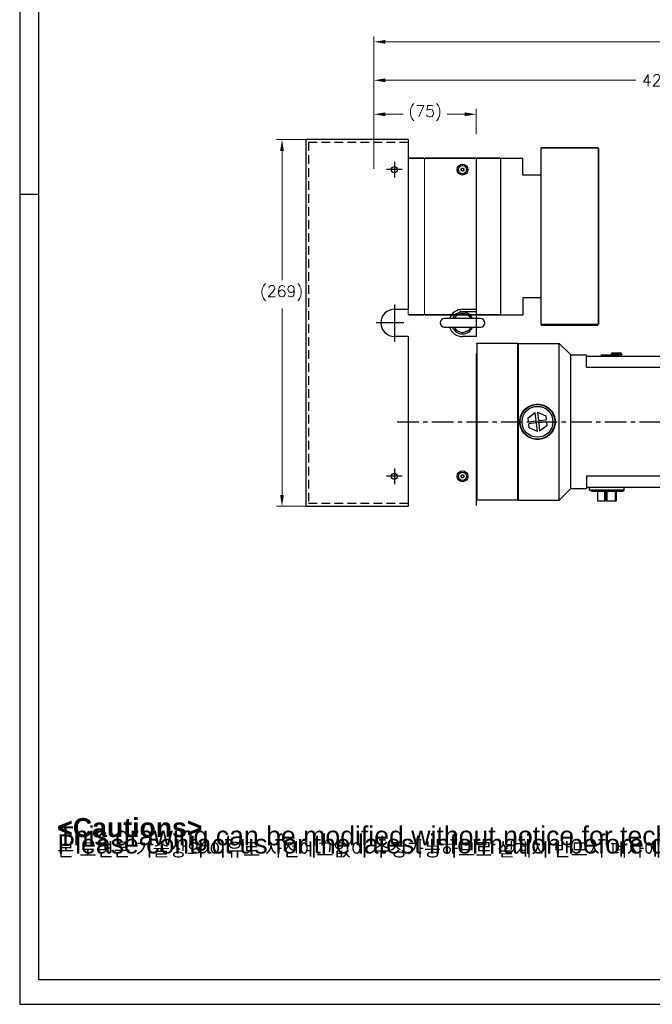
# Model space of a CAD drawing. Extents: x 47048 to 48733, y -1583 to -395.
# Tile 1 of 22: x 47048 to 47512, y -1583 to -860. Entities that reach past the tile are written whole.
import ezdxf

# ---------------------------------------------------------------- set-up
doc = ezdxf.new("R2010")
doc.units = 0
doc.header["$LTSCALE"] = 25.4
doc.linetypes.add('CENTER', pattern=[2, 1.25, -0.25, 0.25, -0.25])
doc.linetypes.add('HIDDEN', pattern=[0.375, 0.25, -0.125])
doc.layers.get('0').update_dxf_attribs({"linetype": 'CONTINUOUS'})
doc.layers.get('Defpoints').update_dxf_attribs({"linetype": 'CONTINUOUS'})
for name, color, linetype, lineweight in [('AM_0', 7, 'CONTINUOUS', 50), ('AM_5_Dimension', 6, 'CONTINUOUS', 13), ('ATA-DIM', 252, 'CONTINUOUS', 25), ('외형선(ISO)', 7, 'CONTINUOUS', 35)]:
    doc.layers.add(name, color=color, linetype=linetype, lineweight=lineweight)
for name, color, linetype in [('ATA-CENTER', 133, 'CENTER'), ('ATA-HIDDEN', 1, 'HIDDEN'), ('ATA-TEXT', 7, 'CONTINUOUS')]:
    doc.layers.add(name, color=color, linetype=linetype)
doc.styles.get("Standard").update_dxf_attribs({"font": 'simplex.shx'})
doc.styles.add('주 문자 (ISO)', font='arial.ttf')
doc.dimstyles.new('ata_A1', dxfattribs={"dimtxt": 4.2, "dimasz": 4.2, "dimexe": 2, "dimexo": 2, "dimgap": 2, "dimtad": 0, "dimtih": 1, "dimtoh": 1, "dimdec": 6, "dimdsep": 46, "dimtxsty": 'Standard', "dimcen": 0, "dimclrd": 252, "dimclre": 252, "dimclrt": 4, "dimadec": 6, "dimazin": 2, "dimtfac": 1, "dimtdec": 6, "dimtofl": 0, "dimtmove": 0, "dimatfit": 3, "dimfxl": 0, "dimtolj": 1, "dimtzin": 0, "dimlwd": 0, "dimlwe": 0, "dimarcsym": 0})

# ---------------------------------------------------------------- blocks, each defined once
blk = doc.blocks.new('*D19457')
at = {"layer": 'ATA-DIM', "color": 252, "lineweight": 0}
for p, q in [((47308.04, -944.65), (47308.04, -925.55)), ((47316.44, -929.55), (47329.36, -929.55)), ((47374.64, -929.55), (47361.72, -929.55)), ((47383.04, -944.15), (47383.04, -925.55))]:
    blk.add_line(p, q, dxfattribs=at)
at = {"layer": 'ATA-DIM', "color": 252}
for points in [[(47316.44, -928.15), (47316.44, -930.95), (47308.04, -929.55)], [(47374.64, -930.95), (47374.64, -928.15), (47383.04, -929.55)]]:
    blk.add_solid(points, dxfattribs=at)
at = {"layer": 'Defpoints', "color": 0}
for p in [(47383.04, -929.55), (47308.04, -948.65), (47383.04, -948.15)]:
    blk.add_point(p, dxfattribs=at)
at = {"layer": 'ATA-DIM', "color": 4, "ltscale": 0.2, "insert": (47333.36, -923.16), "char_height": 8.4, "attachment_point": 1}
blk.add_mtext('\\A1;(75)', dxfattribs=at)
blk = doc.blocks.new('*D19448')
at = {"layer": 'ATA-DIM', "color": 252, "lineweight": 0}
for p, q in [((47304.54, -948.15), (47236.54, -948.15)), ((47240.54, -956.55), (47240.54, -1051.21)), ((47240.54, -1208.75), (47240.54, -1071.98)), ((47304.54, -1217.15), (47236.54, -1217.15))]:
    blk.add_line(p, q, dxfattribs=at)
at = {"layer": 'ATA-DIM', "color": 252}
for points in [[(47241.94, -956.55), (47239.14, -956.55), (47240.54, -948.15)], [(47239.14, -1208.75), (47241.94, -1208.75), (47240.54, -1217.15)]]:
    blk.add_solid(points, dxfattribs=at)
at = {"layer": 'Defpoints', "color": 0}
for p in [(47308.54, -948.15), (47240.54, -1217.15), (47308.54, -1217.15)]:
    blk.add_point(p, dxfattribs=at)
at = {"layer": 'ATA-DIM', "color": 4, "ltscale": 0.2, "insert": (47224.37, -1055.21), "char_height": 8.4, "attachment_point": 1}
blk.add_mtext('\\A1;(269)', dxfattribs=at)
blk = doc.blocks.new('FGJERK57K')
for p, q in [((31466.03, 2360.1), (31466.03, 2092.1)), ((31541.03, 2360.6), (31466.53, 2360.6)), ((31541.03, 2360.6), (31541.03, 2360.1)), ((31541.03, 2360.1), (31541.03, 2236.1)), ((31531.03, 2236.1), (31541.03, 2236.1)), ((31541.03, 2216.1), (31531.03, 2216.1)), ((31541.03, 2216.1), (31541.03, 2092.1)), ((31466.53, 2091.6), (31541.03, 2091.6)), ((31541.03, 2092.1), (31541.03, 2091.6))]:
    blk.add_line(p, q)
for centre in [(31531.03, 2338.6), (31531.03, 2113.6)]:
    blk.add_circle(centre, 2.25)
for centre, radius, start, end in [((31466.53, 2360.1), 0.5, 90, 180), ((31531.03, 2226.1), 10, 90, 270), ((31466.53, 2092.1), 0.5, 180, 270)]:
    blk.add_arc(centre, radius, start, end)
at = {"layer": 'ATA-CENTER', "ltscale": 8}
for p, q in [((31531.03, 2344.35), (31531.03, 2332.85)), ((31536.78, 2338.6), (31525.28, 2338.6)), ((31531.03, 2239.6), (31531.03, 2212.6)), ((31538.03, 2226.1), (31517.53, 2226.1)), ((31538.03, 2226.1), (31517.53, 2226.1)), ((31531.03, 2119.35), (31531.03, 2107.85)), ((31536.78, 2113.6), (31525.28, 2113.6))]:
    blk.add_line(p, q, dxfattribs=at)
at = {"layer": 'ATA-HIDDEN'}
for p, q in [((31468.03, 2358.6), (31468.03, 2093.6)), ((31541.03, 2358.6), (31468.03, 2358.6)), ((31541.03, 2093.6), (31468.03, 2093.6))]:
    blk.add_line(p, q, dxfattribs=at)
blk = doc.blocks.new('*D19459')
at = {"layer": 'ATA-DIM', "color": 252, "lineweight": 0}
for p, q in [((47308.04, -944.65), (47308.04, -900.63)), ((47733.84, -953.15), (47733.84, -900.63)), ((47316.44, -904.63), (47500.14, -904.63)), ((47725.44, -904.63), (47541.74, -904.63))]:
    blk.add_line(p, q, dxfattribs=at)
at = {"layer": 'ATA-DIM', "color": 252}
for points in [[(47316.44, -903.23), (47316.44, -906.03), (47308.04, -904.63)], [(47725.44, -906.03), (47725.44, -903.23), (47733.84, -904.63)]]:
    blk.add_solid(points, dxfattribs=at)
at = {"layer": 'Defpoints', "color": 0}
for p in [(47733.84, -904.63), (47308.04, -948.65), (47733.84, -957.15)]:
    blk.add_point(p, dxfattribs=at)
at = {"layer": 'ATA-DIM', "color": 4, "ltscale": 0.2, "insert": (47520.94, -904.63), "char_height": 8.4, "attachment_point": 5}
blk.add_mtext('\\A1;425.8', dxfattribs=at)
blk = doc.blocks.new('*D19458')
at = {"layer": 'ATA-DIM', "color": 252, "lineweight": 0}
for p, q in [((47308.04, -969.65), (47308.04, -872.41)), ((47821.04, -1093.65), (47821.04, -872.41)), ((47316.44, -876.41), (47563.62, -876.41)), ((47812.64, -876.41), (47614.54, -876.41))]:
    blk.add_line(p, q, dxfattribs=at)
at = {"layer": 'ATA-DIM', "color": 252}
for points in [[(47316.44, -875.01), (47316.44, -877.81), (47308.04, -876.41)], [(47812.64, -877.81), (47812.64, -875.01), (47821.04, -876.41)]]:
    blk.add_solid(points, dxfattribs=at)
at = {"layer": 'Defpoints', "color": 0}
for p in [(47821.04, -876.41), (47308.04, -973.65), (47821.04, -1097.65)]:
    blk.add_point(p, dxfattribs=at)
at = {"layer": 'ATA-DIM', "color": 4, "ltscale": 0.2, "insert": (47567.62, -872.21), "char_height": 8.4, "attachment_point": 1}
blk.add_mtext('\\A1;   513', dxfattribs=at)
blk = doc.blocks.new('DHE H')
at = {"color": 0, "ltscale": 5}
blk.add_line((56170.39, 4843.98), (56170.39, 4973.98), dxfattribs=at)
at = {"color": 7}
for p, q in [((56140.59, 4851.48), (56140.59, 4966.48)), ((56140.59, 4851.98), (56140.59, 4965.98))]:
    blk.add_line(p, q, dxfattribs=at)
for p, q in [((56140.59, 4966.48), (56156.89, 4966.48)), ((56156.89, 4953.98), (56156.89, 4966.48)), ((56156.89, 4863.98), (56156.89, 4851.48)), ((56140.59, 4851.48), (56156.89, 4851.48))]:
    blk.add_line(p, q)
at = {"ltscale": 5}
for p, q in [((56170.39, 4953.98), (56156.89, 4953.98)), ((56170.39, 4863.98), (56156.89, 4863.98))]:
    blk.add_line(p, q, dxfattribs=at)
at = {"layer": 'AM_0'}
blk.add_line((56170.39, 4843.98), (56211.89, 4843.98), dxfattribs=at)
at = {"layer": 'AM_5_Dimension', "color": 0}
for p, q in [((56072.59, 4965.98), (56072.59, 4851.98)), ((56084.59, 4851.98), (56084.59, 4965.98)), ((56140.59, 4966.48), (56140.59, 4851.48))]:
    blk.add_line(p, q, dxfattribs=at)
at = {"layer": '외형선(ISO)'}
for p, q in [((56211.89, 4973.98), (56170.39, 4973.98)), ((56211.89, 4973.98), (56212.39, 4973.48)), ((56212.39, 4973.48), (56212.39, 4844.48)), ((56073.09, 4966.48), (56072.59, 4965.98)), ((56084.09, 4966.48), (56073.09, 4966.48)), ((56084.59, 4965.98), (56084.09, 4966.48)), ((56085.09, 4966.48), (56084.59, 4965.98)), ((56085.09, 4966.48), (56140.09, 4966.48)), ((56140.59, 4965.98), (56140.09, 4966.48)), ((56140.59, 4965.98), (56141.09, 4966.48)), ((56073.09, 4851.48), (56072.59, 4851.98)), ((56073.09, 4851.48), (56084.09, 4851.48)), ((56084.59, 4851.98), (56084.09, 4851.48)), ((56084.59, 4851.98), (56085.09, 4851.48)), ((56085.09, 4851.48), (56140.09, 4851.48)), ((56140.59, 4851.98), (56140.09, 4851.48)), ((56212.39, 4844.48), (56211.89, 4843.98))]:
    blk.add_line(p, q, dxfattribs=at)
blk = doc.blocks.new('ata-Border-A1-002')
at = {"color": 253, "ltscale": 0.5}
for p, q in [((0, 594), (0, 0)), ((7, 297), (0, 297)), ((0, 0), (841, 0))]:
    blk.add_line(p, q, dxfattribs=at)
at = {"ltscale": 0.5}
blk.add_line((7, 9), (7, 585), dxfattribs=at)
blk.add_line((834, 9), (7, 9))

msp = doc.modelspace()

# ---------------------------------------------------------------- linework, layer by layer
at = {"color": 7, "linetype": 'Continuous'}
for p, q in [((47383.0396631, -961.6528095), (47383.0396631, -1076.6528095)), ((47372.0396631, -1074.1528095), (47383.0396631, -1074.1528095))]:
    msp.add_line(p, q, dxfattribs=at)
for p, q in [((47372.0396631, -969.5754592), (47373.0396631, -968.998109)), ((47372.0396631, -970.7301598), (47372.0396631, -969.5754592)), ((47373.0396631, -971.30751), (47372.0396631, -970.7301598)), ((47373.0396631, -968.998109), (47374.0396631, -969.5754592)), ((47374.0396631, -970.7301598), (47373.0396631, -971.30751)), ((47374.0396631, -969.5754592), (47374.0396631, -970.7301598)), ((47383.0396631, -973.6528095), (47383.0396631, -1085.1528095)), ((47373.0396631, -1072.6528095), (47383.0396631, -1072.6528095)), ((47383.0396631, -1072.6528095), (47383.0396631, -1079.5028095)), ((47386.1896631, -1079.5028095), (47359.8896631, -1079.5028095)), ((47359.8896631, -1085.8028095), (47386.1896631, -1085.8028095)), ((47383.0396631, -1085.8028095), (47383.0396631, -1092.6528095)), ((47383.0396631, -1092.6528095), (47373.0396631, -1092.6528095)), ((47383.0396631, -1098.1528095), (47383.5396631, -1097.6528095)), ((47413.5396631, -1097.6528095), (47383.5396631, -1097.6528095)), ((47383.5396631, -1097.6528095), (47383.5396631, -1212.6528095)), ((47414.0396631, -1098.1528095), (47413.5396631, -1097.6528095)), ((47414.0396631, -1098.1528095), (47413.5396631, -1097.6528095)), ((47413.5396631, -1212.6528095), (47413.5396631, -1097.6528095)), ((47414.0396631, -1212.6528095), (47414.0396631, -1097.6528095)), ((47414.0396631, -1097.6528095), (47444.0396631, -1097.6528095)), ((47452.5396631, -1106.1528095), (47444.0396631, -1097.6528095)), ((47444.0396631, -1212.6528095), (47444.0396631, -1097.6528095)), ((47383.0396631, -1105.1528095), (47383.0396631, -1216.6528095)), ((47483.0396631, -1104.6528095), (47489.0396631, -1104.6528095)), ((47452.5396631, -1106.1528095), (47464.0396631, -1106.1528095)), ((47452.5396631, -1204.1528095), (47452.5396631, -1106.1528095)), ((47464.0396631, -1106.1528095), (47464.0396631, -1107.1528095)), ((47464.0396631, -1115.1528095), (47464.0396631, -1107.1528095)), ((47734.0396631, -1107.1528095), (47464.0396631, -1107.1528095)), ((47475.0396631, -1106.0528095), (47475.2396631, -1106.0528095)), ((47475.0396631, -1106.5528095), (47475.0396631, -1106.0528095)), ((47475.0396631, -1106.5528095), (47475.2396631, -1106.5528095)), ((47475.0396631, -1107.1528095), (47475.0396631, -1106.5528095)), ((47475.2396631, -1106.0528095), (47482.8396631, -1106.0528095)), ((47475.2396631, -1106.0528095), (47475.2396631, -1107.1528095)), ((47475.2546631, -1106.0628095), (47482.8246631, -1106.0628095)), ((47475.2546631, -1106.0628095), (47475.2546631, -1107.0628095)), ((47475.2546631, -1107.0628095), (47482.8246631, -1107.0628095)), ((47475.2546631, -1107.1528095), (47475.2546631, -1107.0628095)), ((47482.0396631, -1105.6528095), (47482.0396631, -1106.0528095)), ((47490.0396631, -1105.6528095), (47482.0396631, -1105.6528095)), ((47482.8246631, -1107.0628095), (47482.8246631, -1106.0628095)), ((47482.8246631, -1107.0628095), (47482.8246631, -1107.1528095)), ((47482.8396631, -1107.1528095), (47482.8396631, -1106.0528095)), ((47482.8396631, -1106.0528095), (47483.0396631, -1106.0528095)), ((47482.8396631, -1106.5528095), (47483.0396631, -1106.5528095)), ((47483.0396631, -1106.0528095), (47483.0396631, -1106.5528095)), ((47483.0396631, -1106.1528095), (47490.0396631, -1106.1528095)), ((47483.0396631, -1106.5528095), (47483.0396631, -1107.1528095)), ((47484.0396631, -1106.3528095), (47484.0396631, -1107.1528095)), ((47484.0396631, -1106.3528095), (47488.0396631, -1106.3528095)), ((47488.0396631, -1106.3528095), (47488.0396631, -1107.1528095)), ((47490.0396631, -1105.6528095), (47490.0396631, -1106.1528095)), ((47464.0396631, -1115.1528095), (47734.0396631, -1115.1528095)), ((47421.1558201, -1152.1618166), (47426.4455931, -1148.2454023)), ((47427.1540548, -1154.4487512), (47426.4455931, -1148.2454023)), ((47428.0352596, -1148.0638523), (47434.0718604, -1150.686723)), ((47428.0352596, -1148.0638523), (47428.7437213, -1154.2672013)), ((47421.4908679, -1155.095523), (47421.1558201, -1152.1618166)), ((47421.4908679, -1155.095523), (47427.1540548, -1154.4487512)), ((47428.7437213, -1154.2672013), (47434.4069083, -1153.6204295)), ((47434.5884582, -1155.210096), (47428.9252713, -1155.8568678)), ((47434.0718604, -1150.686723), (47434.4069083, -1153.6204295)), ((47434.5884582, -1155.210096), (47434.9235061, -1158.1438024)), ((47427.3356048, -1156.0384177), (47421.6724179, -1156.6851895)), ((47422.0074657, -1159.618896), (47421.6724179, -1156.6851895)), ((47428.0440665, -1162.2417667), (47422.0074657, -1159.618896)), ((47428.0440665, -1162.2417667), (47427.3356048, -1156.0384177)), ((47428.9252713, -1155.8568678), (47429.633733, -1162.0602167)), ((47434.9235061, -1158.1438024), (47429.633733, -1162.0602167)), ((47372.0396631, -1194.5754592), (47373.0396631, -1193.998109)), ((47372.0396631, -1195.7301598), (47372.0396631, -1194.5754592)), ((47373.0396631, -1196.30751), (47372.0396631, -1195.7301598)), ((47373.0396631, -1193.998109), (47374.0396631, -1194.5754592)), ((47374.0396631, -1195.7301598), (47373.0396631, -1196.30751)), ((47374.0396631, -1194.5754592), (47374.0396631, -1195.7301598)), ((47464.0396631, -1195.1528095), (47464.0396631, -1203.1528095)), ((47734.0396631, -1195.1528095), (47464.0396631, -1195.1528095)), ((47452.5396631, -1204.1528095), (47444.0396631, -1212.6528095)), ((47452.5396631, -1204.1528095), (47464.0396631, -1204.1528095)), ((47464.0396631, -1203.1528095), (47464.0396631, -1204.1528095)), ((47464.0396631, -1203.1528095), (47734.0396631, -1203.1528095)), ((47466.3396631, -1205.359062), (47466.3396631, -1203.1528095)), ((47467.7144741, -1206.1528095), (47466.3396631, -1205.359062)), ((47491.7396631, -1205.359062), (47466.3396631, -1205.359062)), ((47467.7144741, -1206.1528095), (47490.3648521, -1206.1528095)), ((47472.1558201, -1206.1528095), (47472.1558201, -1213.1528095)), ((47477.4455931, -1213.1528095), (47477.4455931, -1206.1528095)), ((47478.1540548, -1206.1528095), (47478.1540548, -1213.1528095)), ((47478.3356048, -1213.1528095), (47478.3356048, -1206.1528095)), ((47479.0352596, -1206.1528095), (47479.0352596, -1213.1528095)), ((47485.0718604, -1206.1528095), (47485.0718604, -1213.1528095)), ((47485.4069083, -1213.1528095), (47485.4069083, -1206.1528095)), ((47485.5884582, -1206.1528095), (47485.5884582, -1213.1528095)), ((47485.9235061, -1206.1528095), (47485.9235061, -1213.1528095)), ((47490.3648521, -1206.1528095), (47491.7396631, -1205.359062)), ((47491.7396631, -1205.359062), (47491.7396631, -1203.1528095)), ((47383.0396631, -1212.1528095), (47383.5396631, -1212.6528095)), ((47413.5396631, -1212.6528095), (47383.5396631, -1212.6528095)), ((47414.0396631, -1212.1528095), (47413.5396631, -1212.6528095)), ((47414.0396631, -1212.6528095), (47444.0396631, -1212.6528095)), ((47472.1558201, -1213.1528095), (47477.4455931, -1213.1528095)), ((47478.1540548, -1213.1528095), (47477.4455931, -1213.1528095)), ((47478.3356048, -1213.1528095), (47478.1540548, -1213.1528095)), ((47479.0352596, -1213.1528095), (47478.3356048, -1213.1528095)), ((47479.0352596, -1213.1528095), (47485.0718604, -1213.1528095)), ((47485.0718604, -1213.1528095), (47485.4069083, -1213.1528095)), ((47485.5884582, -1213.1528095), (47485.4069083, -1213.1528095)), ((47485.5884582, -1213.1528095), (47485.9235061, -1213.1528095))]:
    msp.add_line(p, q)
for centre, radius in [((47373.0396631, -970.1528095), 4), ((47373.0396631, -970.1528095), 3), ((47428.0396631, -1155.1528095), 12.7), ((47428.0396631, -1155.1528095), 11.325189), ((47373.0396631, -1195.1528095), 4), ((47373.0396631, -1195.1528095), 3)]:
    msp.add_circle(centre, radius)
for centre, radius, start, end in [((47373.0396631, -970.1528095), 1, 120, 180), ((47373.0396631, -970.1528095), 1, 180, 240), ((47373.0396631, -970.1528095), 1, 60, 120), ((47373.0396631, -970.1528095), 1, 240, 300), ((47373.0396631, -970.1528095), 1, 0, 60), ((47373.0396631, -970.1528095), 1, 300, 0), ((47373.0396631, -1082.6528095), 10, 90, 161.6391862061), ((47373.0396631, -1082.6528095), 8, 23.1880375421, 156.8119624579), ((47373.0396631, -1082.6528095), 6.88914, 27.2092425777, 152.7907574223), ((47359.8896631, -1082.6528095), 3.15, 90, 270), ((47386.1896631, -1082.6528095), 3.15, 270, 90), ((47373.0396631, -1082.6528095), 10, 198.3608137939, 270), ((47373.0396631, -1082.6528095), 8, 203.1880375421, 336.8119624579), ((47373.0396631, -1082.6528095), 6.88914, 207.2092425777, 332.7907574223), ((47483.0396631, -1105.6528095), 1, 90, 180), ((47489.0396631, -1105.6528095), 1, 0, 90), ((47483.8396631, -1106.3528095), 0.2, 0, 90), ((47488.2396631, -1106.3528095), 0.2, 90, 180), ((47373.0396631, -1195.1528095), 1, 120, 180), ((47373.0396631, -1195.1528095), 1, 180, 240), ((47373.0396631, -1195.1528095), 1, 60, 120), ((47373.0396631, -1195.1528095), 1, 240, 300), ((47373.0396631, -1195.1528095), 1, 0, 60), ((47373.0396631, -1195.1528095), 1, 300, 0)]:
    msp.add_arc(centre, radius, start, end)
msp.add_arc((47372.0396631, -1073.1528095), 1, 180, 270, dxfattribs=at)
for points, knots in [([(47415.0396631, -1155.1528095), (47415.0396631, -1153.5144624), (47415.3682437, -1151.770733), (47416.6967215, -1148.5694223), (47417.6963108, -1147.1113854), (47419.9983455, -1144.8093508), (47421.4563376, -1143.8098447), (47424.657491, -1142.4814274), (47426.4011644, -1142.1528095), (47429.6781617, -1142.1528095), (47431.4218351, -1142.4814274), (47434.6229886, -1143.8098447), (47436.0809807, -1144.8093508), (47438.3830153, -1147.1113854), (47439.3826046, -1148.5694223), (47440.7110825, -1151.770733), (47441.0396631, -1153.5144624), (47441.0396631, -1155.1528095)], [1.9661074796, 1.9661074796, 1.9661074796, 1.9661074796, 2.4576116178, 2.4576116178, 2.949115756, 2.949115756, 3.4406653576, 3.4406653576, 3.9322149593, 3.9322149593, 4.4237645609, 4.4237645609, 4.9153141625, 4.9153141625, 5.4068183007, 5.4068183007, 5.8983224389, 5.8983224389, 5.8983224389, 5.8983224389]), ([(47441.0396631, -1155.1528095), (47441.0396631, -1156.7911566), (47440.7110825, -1158.534886), (47439.3826046, -1161.7361967), (47438.3830153, -1163.1942336), (47436.0809807, -1165.4962682), (47434.6229886, -1166.4957743), (47431.4218351, -1167.8241916), (47429.6781617, -1168.1528095), (47428.0396631, -1168.1528095), (47426.4011644, -1168.1528095), (47424.657491, -1167.8241916), (47421.4563376, -1166.4957743), (47419.9983455, -1165.4962682), (47417.6963108, -1163.1942336), (47416.6967215, -1161.7361967), (47415.3682437, -1158.534886), (47415.0396631, -1156.7911566), (47415.0396631, -1155.1528095)], [5.8983224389, 5.8983224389, 5.8983224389, 5.8983224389, 6.3898265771, 6.3898265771, 6.8813307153, 6.8813307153, 7.3728803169, 7.3728803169, 7.8644299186, 7.8644299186, 7.8644299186, 8.3559795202, 8.3559795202, 8.8475291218, 8.8475291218, 9.33903326, 9.33903326, 9.8305373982, 9.8305373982, 9.8305373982, 9.8305373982])]:
    msp.add_open_spline(points, degree=3, knots=knots)
at = {"layer": 'ATA-CENTER', "ltscale": 0.5}
msp.add_line((47325.0960349, -1155.1528095), (48082.927892, -1155.1528095), dxfattribs=at)

# ---------------------------------------------------------------- block references
at = {"xscale": 2, "yscale": 2, "zscale": 2}
msp.add_blockref('ata-Border-A1-002', (47047.9785069, -1582.5002269), dxfattribs=at)
msp.add_blockref('ata-Border-A1-002', (47047.9785069, -1582.5002269), dxfattribs=at)
at = {"ltscale": 0.2}
for name, p in [('FGJERK57K', (15792.0097864, -3308.7498243)), ('DHE H', (-8739.5481053, -5928.1310294))]:
    msp.add_blockref(name, p, dxfattribs=at)

# ---------------------------------------------------------------- texts
at = {"layer": 'ATA-TEXT', "color": 7, "attachment_point": 1, "style": '주 문자 (ISO)'}
for s, insert, char_height, line_spacing_factor in [('{\\fArial|b1|i0|c129|p34;\\H3.42860x;\\L<ATA SERVO PRESS>SERVO PRESS>}\\P{\\fArial|b0|i0|c129|p34;\\H2.57145x;MODEL : OACIS-P025-P030-200-200-A}{\\fArial|b0|i0|c0|p34;\\H2.57145x;6V200}\\P{\\fArial|b0|i0|c129|p34;\\H2.57145x;MAX LOAD :±25-30 kN}\\P{\\fArial|b0|i0|c129|p34;\\H2.57145x;TRAVEL : 200 mm}\\P{\\fArial|b0|i0|c129|p34;\\H2.57145x;MAX SPEED : 200 mm/s}\\P{\\fArial|b0|i0|c129|p34;\\H1.71439x;□ Max allowable tooling weight is 1% of full capacity.}\\P{\\fArial|b0|i0|c129|p34;\\H1.71439x;□ Position Repeatability  }{\\fArial|b0|i0|c129|p34;\\H1.71439x;<}{\\fArial|b0|i0|c129|p34;\\H1.71439x; 0.01 mm}\\P{\\fArial|b0|i0|c129|p34;\\H1.71439x;□ Load Linearity }{\\fArial|b0|i0|c129|p34;\\H1.71439x;<}{\\fArial|b0|i0|c129|p34;\\H1.71439x; 0.5 % of Full Capa}\\P{\\fArial|b0|i0|c129|p34;\\H1.71439x;□ Load Accuracy }{\\fArial|b0|i0|c129|p34;\\H1.71439x;<}{\\fArial|b0|i0|c129|p34;\\H1.71439x; 1 %  of Full Capa}', (47087.7214838, -440.1953048), 7, 1.151952), ('{\\fArial|b1|i0|c129|p34;\\H2.00000x;<Cautions> }\\P{\\fArial|b0|i0|c129|p34;\\H2.00000x;This drawing can be modified without notice for technical improvement,}\\P{\\fArial|b0|i0|c129|p34;\\H2.00000x;Please contact us for the latest information before design.}\\P{\\fGulim|b0|i0|c129|p50;\\H1.42857x;본 도면은 기술상의 이유로 사전예고없이 수정가능하므로 설계시 반드시 폐사에 문의하시기 바랍니다}{\\fArial|b0|i0|c129|p34;\\H1.42857x;.}', (47075.6249908, -1445.8647096), 6.9999998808, 0.257143)]:
    msp.add_mtext(s, dxfattribs=dict(at, insert=insert, char_height=char_height, line_spacing_factor=line_spacing_factor))

# ---------------------------------------------------------------- dimensions: what is measured, and where the dimension line sits
at = {"layer": 'ATA-DIM'}
for base, p1, p2, angle, text, override, picture, middle in [((47821.0396631, -876.405916), (47308.0396631, -973.6528095), (47821.0396631, -1097.6528095), 180, '   <>', {"dimscale": 2, "dimdec": 3, "dimpost": '', "dimtol": 0, "dimlim": 0, "dimtp": 0, "dimtm": 0, "dimtfac": 0.857143, "dimtdec": 2, "dimtolj": 1, "dimtzin": 0}, '*D19458', (47589.0776631, -876.405916)), ((47383.0396631, -929.5461537), (47308.0396631, -948.6528095), (47383.0396631, -948.1528095), 180, '(<>)', {"dimscale": 2, "dimdec": 3, "dimtfac": 0.857143, "dimtdec": 2}, '*D19457', (47345.5396631, -929.5461537)), ((47240.5396631, -1217.1528095), (47308.5396631, -948.1528095), (47308.5396631, -1217.1528095), 90, '(<>)', {"dimscale": 2, "dimdec": 3, "dimtol": 0, "dimlim": 0, "dimtp": 0, "dimtm": 0, "dimtfac": 0.857143, "dimtdec": 2, "dimtolj": 1, "dimtzin": 0}, '*D19448', (47240.5396631, -1061.5921994))]:
    dim = msp.add_linear_dim(base=base, p1=p1, p2=p2, angle=angle, text=text, dimstyle='ata_A1', override=override, dxfattribs=at)
    dim.commit()
    dim.dimension.update_dxf_attribs({"geometry": picture, "text_midpoint": middle, "dimtype": 160})
dim = msp.add_linear_dim(base=(47733.8396631, -904.6309496), p1=(47308.0396631, -948.6528095), p2=(47733.8396631, -957.1528095), dimstyle='ata_A1', override={"dimscale": 2, "dimdec": 3, "dimtfac": 0.857143, "dimtdec": 2, "dimtfill": 0}, dxfattribs=at)
dim.commit()
dim.dimension.update_dxf_attribs({"geometry": '*D19459', "text_midpoint": (47520.9396631, -904.6309496)})

doc.saveas('drawing.dxf')
